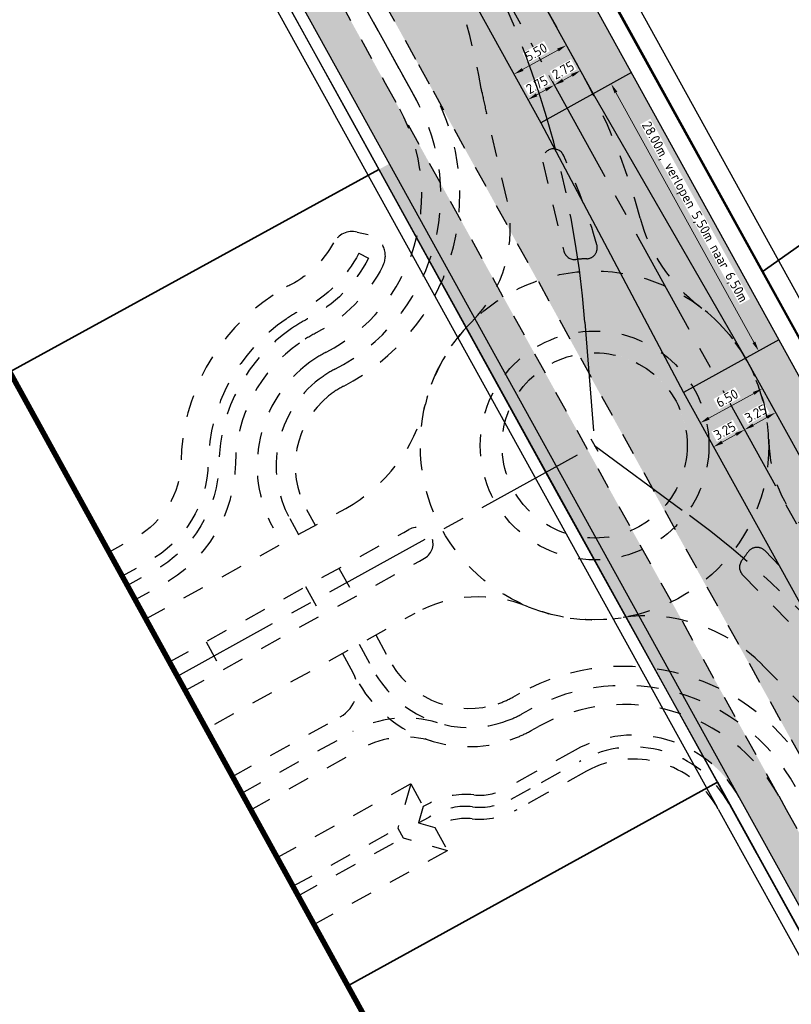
# Model space of a CAD drawing. Header units: metres. Extents: x 149090 to 161988, y 479090 to 487021.
# Tile 32 of 72: x 149320 to 149391, y 486446 to 486537. Entities that reach past the tile are written whole.
import ezdxf

# ---------------------------------------------------------------- set-up
doc = ezdxf.new("R2010")
doc.units = ezdxf.units.M
for name, pattern in [('AM-AS', [16, 10, -2, 2, -2]), ('XX-HIDDEN', [4, 2, -2]), ('XX-PROJECTGRENS', [18, 12, -3, 0, -3])]:
    doc.linetypes.add(name, pattern=pattern)
doc.layers.get('Defpoints').update_dxf_attribs({"color": 211, "lineweight": 25})
for name, color, linetype, lineweight, true_color in [('B-WE-KG-GRENS_PERCEEL-GV', 1, 'Continuous', 30, 0xff0000), ('N-WE-GR-STADSLANDBOUW-A', 7, 'Continuous', 35, 0xffff9e), ('N-WE-KG-GRENS_POLDERWEG-G', 7, 'KG-PERCEEL', 35, 0x0000e6), ('N-WE-KG-PROJECTGRENS-G', 1, 'XX-PROJECTGRENS', 35, 0xff0000), ('N-WE-RI-VWA_RIOOLPUT-S', 20, 'Continuous', 25, 0xff3f00)]:
    doc.layers.add(name, color=color, linetype=linetype, lineweight=lineweight, true_color=true_color)
for name, color, linetype, lineweight in [('N-WE-AM-AS_FIETSPAD-G', 3, 'AM-AS', 30), ('N-WE-AM-AS_WEG-G', 10, 'AM-AS', 30), ('N-WE-KG-GRENS_PERCEEL-G', 150, 'KG-PERCEEL', 35), ('N-WE-VH-KANTVERHARDING-G', 7, 'Continuous', 30), ('N-WE-VH-MATERIAALGRENS-G', 7, 'XX-HIDDEN', 25), ('N-WE-VH-VERHARDING_ASFALT-A', 252, 'Continuous', 18), ('X-XX-AL-M', 7, 'Continuous', 18)]:
    doc.layers.add(name, color=color, linetype=linetype, lineweight=lineweight)
doc.styles.add('NLCS-ISO-M1000-T50', font='NLCS-ISO.ttf')
doc.styles.add('NLCS-ISO-M500-T18', font='NLCS-ISO.ttf')
doc.styles.get("Standard").update_dxf_attribs({"font": 'NLCS-ISO.ttf'})
doc.linetypes.add('KG-PERCEEL', pattern='A,5.5,-2,["P",Standard,S=1.8,R=0,X=-0.5,Y=-0.9],-2,5.5,-2,[5,NLCS.shx,S=0.75,R=0,X=0,Y=0],-2', length=19)
doc.dimstyles.new('NLCS-M500-T18-PIJL-X_L2_H1', dxfattribs={"dimscale": 0.5, "dimtxt": 1.8, "dimasz": 1.8, "dimexe": 2, "dimexo": 2, "dimgap": 0.7, "dimtad": 1, "dimzin": 0, "dimdsep": 46, "dimtxsty": 'NLCS-ISO-M500-T18', "dimcen": 0, "dimdle": 2, "dimclrd": 256, "dimclre": 256, "dimclrt": 256, "dimadec": 1, "dimazin": 0, "dimtfac": 1, "dimtofl": 0, "dimtmove": 1, "dimatfit": 0, "dimfxl": 2, "dimfxlon": 1, "dimtfill": 1, "dimtfillclr": 254, "dimtolj": 1, "dimtzin": 0, "dimlwd": 18, "dimlwe": 18, "dimarcsym": 0})

# ---------------------------------------------------------------- blocks, each defined once
blk = doc.blocks.new('*D314')
at = {"layer": 'Defpoints', "linetype": 'Continuous', "lineweight": 18, "transparency": 16777216}
for p, q in [((149374.159, 486530.683), (149375.367, 486531.35)), ((149374.927, 486530.079), (149387.599, 486507.148)), ((149387.702, 486506.176), (149388.91, 486506.844))]:
    blk.add_line(p, q, dxfattribs=at)
at = {"layer": 'Defpoints', "color": 0, "transparency": 16777216}
for p in [(149373.284, 486530.2), (149386.827, 486505.693), (149388.034, 486506.36)]:
    blk.add_point(p, dxfattribs=at)
at = {"layer": 'Defpoints', "transparency": 16777216}
for points in [[(149375.058, 486530.152), (149374.795, 486530.006), (149374.491, 486530.867)], [(149387.73, 486507.22), (149387.468, 486507.075), (149388.034, 486506.36)]]:
    blk.add_solid(points, dxfattribs=at)
at = {"layer": 'Defpoints', "transparency": 16777216, "insert": (149382.081, 486519.066), "char_height": 0.9, "attachment_point": 5, "rotation": 298.92603, "style": 'NLCS-ISO-M500-T18', "bg_fill": 3, "box_fill_scale": 1.1, "bg_fill_color": 256, "bg_fill_true_color": 13158600, "bg_fill_transparency": 0}
blk.add_mtext('\\A1;{\\C244;28.00m, verlopen 5,50m naar 6,50m}', dxfattribs=at)
blk = doc.blocks.new('*D315')
at = {"layer": 'Defpoints', "color": 0, "transparency": 16777216}
for p in [(149372.772, 486530.098), (149370.362, 486528.767)]:
    blk.add_point(p, dxfattribs=at)
at = {"layer": 'X-XX-AL-M', "linetype": 'Continuous', "lineweight": 18, "transparency": 16777216}
for p, q in [((149372.16, 486531.206), (149371.193, 486532.956)), ((149369.75, 486529.874), (149368.783, 486531.625)), ((149370.889, 486531.646), (149370.055, 486531.185))]:
    blk.add_line(p, q, dxfattribs=at)
at = {"layer": 'X-XX-AL-M', "transparency": 16777216, "insert": (149370.085, 486532.115), "char_height": 0.9, "attachment_point": 5, "rotation": 28.92233, "style": 'NLCS-ISO-M500-T18', "bg_fill": 3, "box_fill_scale": 1.1, "bg_fill_color": 256, "bg_fill_true_color": 13158600, "bg_fill_transparency": 0}
blk.add_mtext('\\A1;2.75', dxfattribs=at)
at = {"layer": 'Defpoints', "color": 0, "transparency": 16777216}
blk.add_point((149369.267, 486530.749), dxfattribs=at)
at = {"layer": 'X-XX-AL-M', "transparency": 16777216}
for points in [[(149370.816, 486531.777), (149370.962, 486531.514), (149371.677, 486532.081)], [(149369.982, 486531.316), (149370.127, 486531.053), (149369.267, 486530.749)]]:
    blk.add_solid(points, dxfattribs=at)
blk = doc.blocks.new('*D316')
at = {"layer": 'Defpoints', "color": 0, "transparency": 16777216}
for p in [(149370.362, 486528.767), (149368.86, 486525.8)]:
    blk.add_point(p, dxfattribs=at)
at = {"layer": 'X-XX-AL-M', "linetype": 'Continuous', "lineweight": 18, "transparency": 16777216}
for p, q in [((149369.75, 486529.874), (149368.783, 486531.625)), ((149367.343, 486528.544), (149366.376, 486530.295)), ((149368.479, 486530.314), (149367.648, 486529.855))]:
    blk.add_line(p, q, dxfattribs=at)
at = {"layer": 'X-XX-AL-M', "transparency": 16777216, "insert": (149367.676, 486530.785), "char_height": 0.9, "attachment_point": 5, "rotation": 28.92233, "style": 'NLCS-ISO-M500-T18', "bg_fill": 3, "box_fill_scale": 1.1, "bg_fill_color": 256, "bg_fill_true_color": 13158600, "bg_fill_transparency": 0}
blk.add_mtext('\\A1;2.75', dxfattribs=at)
at = {"layer": 'Defpoints', "color": 0, "transparency": 16777216}
blk.add_point((149366.86, 486529.419), dxfattribs=at)
at = {"layer": 'X-XX-AL-M', "transparency": 16777216}
for points in [[(149367.575, 486529.986), (149367.72, 486529.723), (149366.86, 486529.419)], [(149368.407, 486530.445), (149368.552, 486530.183), (149369.267, 486530.749)]]:
    blk.add_solid(points, dxfattribs=at)
blk = doc.blocks.new('*D317')
at = {"layer": 'Defpoints', "color": 0, "transparency": 16777216}
for p in [(149419.79, 486446.044), (149416.946, 486444.472)]:
    blk.add_point(p, dxfattribs=at)
at = {"layer": 'X-XX-AL-M', "linetype": 'Continuous', "lineweight": 18, "transparency": 16777216}
for p, q in [((149390.07, 486499.821), (149389.103, 486501.571)), ((149387.53, 486499.56), (149388.799, 486500.261)), ((149387.226, 486498.249), (149386.258, 486499.999))]:
    blk.add_line(p, q, dxfattribs=at)
at = {"layer": 'X-XX-AL-M', "transparency": 16777216, "insert": (149387.777, 486500.61), "char_height": 0.9, "attachment_point": 5, "rotation": 28.92714, "style": 'NLCS-ISO-M500-T18', "bg_fill": 3, "box_fill_scale": 1.1, "bg_fill_color": 256, "bg_fill_true_color": 13158600, "bg_fill_transparency": 0}
blk.add_mtext('\\A1;3.25', dxfattribs=at)
at = {"layer": 'Defpoints', "color": 0, "transparency": 16777216}
blk.add_point((149389.587, 486500.696), dxfattribs=at)
at = {"layer": 'X-XX-AL-M', "transparency": 16777216}
for points in [[(149388.726, 486500.392), (149388.871, 486500.13), (149389.587, 486500.696)], [(149387.457, 486499.691), (149387.602, 486499.428), (149386.742, 486499.124)]]:
    blk.add_solid(points, dxfattribs=at)
blk = doc.blocks.new('*D318')
at = {"layer": 'Defpoints', "color": 0, "transparency": 16777216}
blk.add_point((149416.946, 486444.472), dxfattribs=at)
at = {"layer": 'X-XX-AL-M', "linetype": 'Continuous', "lineweight": 18, "transparency": 16777216}
for p, q in [((149387.226, 486498.249), (149386.258, 486499.999)), ((149385.954, 486498.689), (149384.682, 486497.985)), ((149383.894, 486497.55), (149384.378, 486496.675))]:
    blk.add_line(p, q, dxfattribs=at)
at = {"layer": 'X-XX-AL-M', "transparency": 16777216, "insert": (149384.931, 486499.037), "char_height": 0.9, "attachment_point": 5, "rotation": 28.92714, "style": 'NLCS-ISO-M500-T18', "bg_fill": 3, "box_fill_scale": 1.1, "bg_fill_color": 256, "bg_fill_true_color": 13158600, "bg_fill_transparency": 0}
blk.add_mtext('\\A1;3.25', dxfattribs=at)
at = {"layer": 'Defpoints', "color": 0, "transparency": 16777216}
for p in [(149383.451, 486498.351), (149383.894, 486497.55)]:
    blk.add_point(p, dxfattribs=at)
at = {"layer": 'X-XX-AL-M', "transparency": 16777216}
for points in [[(149385.882, 486498.82), (149386.027, 486498.558), (149386.742, 486499.124)], [(149384.609, 486498.117), (149384.754, 486497.854), (149383.894, 486497.55)]]:
    blk.add_solid(points, dxfattribs=at)
blk = doc.blocks.new('*D319')
at = {"layer": 'Defpoints', "color": 0, "transparency": 16777216}
for p in [(149370.719, 486533.806), (149365.574, 486531.747), (149365.905, 486531.147)]:
    blk.add_point(p, dxfattribs=at)
at = {"layer": 'X-XX-AL-M', "linetype": 'Continuous', "lineweight": 18, "transparency": 16777216}
for p, q in [((149370.388, 486534.407), (149369.904, 486535.282)), ((149369.6, 486533.971), (149366.362, 486532.182)), ((149365.574, 486531.747), (149365.09, 486532.622))]:
    blk.add_line(p, q, dxfattribs=at)
at = {"layer": 'X-XX-AL-M', "transparency": 16777216}
for points in [[(149369.528, 486534.103), (149369.673, 486533.84), (149370.388, 486534.407)], [(149366.289, 486532.313), (149366.434, 486532.051), (149365.574, 486531.747)]]:
    blk.add_solid(points, dxfattribs=at)
at = {"layer": 'X-XX-AL-M', "transparency": 16777216, "insert": (149367.594, 486533.777), "char_height": 0.9, "attachment_point": 5, "rotation": 28.92233, "style": 'NLCS-ISO-M500-T18', "bg_fill": 3, "box_fill_scale": 1.1, "bg_fill_color": 256, "bg_fill_true_color": 13158600, "bg_fill_transparency": 0}
blk.add_mtext('\\A1;5.50', dxfattribs=at)
blk = doc.blocks.new('*D320')
at = {"layer": 'Defpoints', "color": 0, "transparency": 16777216}
for p in [(149388.37, 486502.898), (149390.07, 486499.821), (149384.378, 486496.675)]:
    blk.add_point(p, dxfattribs=at)
at = {"layer": 'X-XX-AL-M', "linetype": 'Continuous', "lineweight": 18, "transparency": 16777216}
for p, q in [((149388.854, 486502.022), (149387.886, 486503.773)), ((149383.465, 486500.187), (149387.582, 486502.462)), ((149383.161, 486498.876), (149382.194, 486500.627))]:
    blk.add_line(p, q, dxfattribs=at)
at = {"layer": 'X-XX-AL-M', "transparency": 16777216}
for points in [[(149387.51, 486502.594), (149387.655, 486502.331), (149388.37, 486502.898)], [(149383.392, 486500.318), (149383.537, 486500.056), (149382.677, 486499.752)]]:
    blk.add_solid(points, dxfattribs=at)
at = {"layer": 'X-XX-AL-M', "transparency": 16777216, "insert": (149385.137, 486502.025), "char_height": 0.9, "attachment_point": 5, "rotation": 28.92714, "style": 'NLCS-ISO-M500-T18', "bg_fill": 3, "box_fill_scale": 1.1, "bg_fill_color": 256, "bg_fill_true_color": 13158600, "bg_fill_transparency": 0}
blk.add_mtext('\\A1;6.50', dxfattribs=at)

msp = doc.modelspace()

# ---------------------------------------------------------------- hatches: boundary and pattern name
at = {"layer": 'N-WE-GR-STADSLANDBOUW-A', "transparency": 33554559}
h = msp.add_hatch(color=256, dxfattribs=at)
h.dxf.hatch_style = 1
edge = h.paths.add_edge_path()
edge.add_arc((151080.341, 487569.435), 1993.25, 208.334078, 208.926029, ccw=False)
edge.add_line((149325.891, 486623.415), (149300.423, 486670.647))
edge.add_line((149300.423, 486670.647), (149301.762, 486671.369))
edge.add_line((149301.762, 486671.369), (149299.949, 486674.71))
edge.add_arc((149303.218, 486669.679), 6, 123.01109, 208.33408)
edge.add_line((149297.936, 486666.831), (149322.371, 486621.516))
edge.add_arc((151080.341, 487569.435), 1997.25, 208.334078, 208.926029)
edge.add_line((149332.258, 486603.405), (149346.074, 486578.403))
edge.add_line((149346.074, 486578.403), (149347.622, 486575.602))
edge.add_line((149347.622, 486575.602), (149364.569, 486544.936))
edge.add_line((149364.569, 486544.936), (149372.846, 486529.958))
edge.add_line((149372.846, 486529.958), (149386.824, 486505.691))
edge.add_line((149386.824, 486505.691), (149394.837, 486491.198))
edge.add_line((149394.837, 486491.198), (149403.618, 486475.309))
edge.add_line((149403.618, 486475.309), (149409.568, 486464.542))
edge.add_arc((149414.819, 486467.444), 6, 208.92603, 292.62925)
edge.add_line((149417.128, 486461.906), (149415.312, 486465.165))
edge.add_line((149415.312, 486465.165), (149413.711, 486464.28))
edge.add_line((149413.711, 486464.28), (149335.759, 486605.339))
h = msp.add_hatch(color=256, dxfattribs=at)
h.dxf.hatch_style = 1
edge = h.paths.add_edge_path()
edge.add_line((149402.651, 486449.664), (149403.688, 486450.428))
edge.add_arc((149400.333, 486455.405), 6.002, 303.98882, 388.91676)
edge.add_line((149405.587, 486458.307), (149403.879, 486461.398))
edge.add_line((149403.879, 486461.398), (149381.133, 486502.546))
edge.add_line((149381.133, 486502.546), (149368.032, 486527.297))
edge.add_line((149368.032, 486527.297), (149351.216, 486557.728))
edge.add_arc((149346.022, 486554.72), 6.002, 30.07038, 118.715)
edge.add_line((149343.138, 486559.984), (149342.025, 486559.371))
edge.add_line((149342.025, 486559.371), (149371.468, 486506.049))
edge.add_arc((149372.973, 486497.683), 8.5, -42.43213, 100.19777, ccw=False)
edge.add_line((149379.246, 486491.948), (149402.651, 486449.664))
h = msp.add_hatch(color=256, dxfattribs=at)
h.dxf.hatch_style = 1
edge = h.paths.add_edge_path()
edge.add_line((149355.07, 486528.528), (149353.738, 486530.939))
edge.add_line((149353.738, 486530.939), (149339.918, 486555.947))
edge.add_arc((149338.167, 486554.979), 2, 28.92603, 118.72309)
edge.add_line((149337.206, 486556.733), (149335.157, 486555.61))
edge.add_line((149335.157, 486555.61), (149335.881, 486554.297))
edge.add_line((149335.881, 486554.297), (149336.606, 486552.983))
edge.add_line((149336.606, 486552.983), (149337.555, 486553.503))
edge.add_line((149337.555, 486553.503), (149354.119, 486523.53))
edge.add_line((149354.119, 486523.53), (149353.134, 486522.986))
edge.add_line((149353.134, 486522.986), (149353.151, 486522.995))
edge.add_line((149353.151, 486522.995), (149356.611, 486516.723))
edge.add_arc((149340.848, 486520.668), 16.25, 345.95021, 388.92603)
h = msp.add_hatch(color=256, dxfattribs=at)
h.dxf.hatch_style = 1
h.paths.add_polyline_path([(149390.571, 486464.287), (149389.89, 486465.519, 0.189248), (149380.745, 486473.095), (149382.998, 486469.036, -0.111721), (149386.255, 486465.377), (149395.635, 486448.404), (149394.727, 486447.902), (149395.505, 486446.5), (149396.237, 486445.181), (149397.651, 486446.176), (149398.292, 486446.628, 0.382725), (149398.891, 486449.231)])
h.paths.add_polyline_path([(149389.89, 486465.519), (149386.146, 486472.295, 0.101202), (149379.559, 486475.233), (149380.745, 486473.095, -0.189248)])
h.paths.add_polyline_path([(149386.146, 486472.295), (149384.461, 486475.343, 0.080044), (149378.462, 486477.21), (149379.559, 486475.233, -0.101202)])
h.paths.add_polyline_path([(149360.5, 486518.703), (149358.815, 486521.751, -0.10155), (149357.79, 486514.587), (149358.88, 486512.611, 0.080301)])
h.paths.add_polyline_path([(149358.815, 486521.751), (149355.07, 486528.528, -0.189747), (149356.611, 486516.723), (149357.79, 486514.587, 0.10155)])
h = msp.add_hatch(color=256, dxfattribs=at)
h.dxf.hatch_style = 1
h.paths.add_polyline_path([(149364.032, 486512.31), (149360.5, 486518.703, -0.080301), (149358.88, 486512.611), (149361.161, 486508.476, -0.011993), (149361.692, 486509.03, 0.084541)])
h.paths.add_polyline_path([(149367.251, 486506.487), (149364.586, 486511.309, 0.006631), (149364.227, 486511.081, 0.063119), (149361.161, 486508.476), (149364.057, 486503.228, -0.10995)])
h.paths.add_polyline_path([(149368.221, 486504.731), (149367.251, 486506.487, 0.10995), (149364.057, 486503.228), (149365.208, 486501.141, -0.140557)])
h.paths.add_polyline_path([(149364.227, 486511.081, -0.006631), (149364.586, 486511.309), (149364.032, 486512.31, -0.084541), (149361.692, 486509.03, -0.051088)])
h.paths.add_polyline_path([(149377.382, 486488.153), (149376.411, 486489.91, -0.140535), (149371.77, 486489.268), (149372.927, 486487.183, 0.109862)])
h.paths.add_polyline_path([(149380.047, 486483.332), (149377.382, 486488.153, -0.109862), (149372.927, 486487.183), (149375.836, 486481.941, 0.069617)])
h.paths.add_polyline_path([(149384.461, 486475.343), (149380.96, 486481.678, 0.086025), (149375.843, 486481.929), (149378.462, 486477.21, -0.080044)])
h = msp.add_hatch(color=256, dxfattribs=at)
h.dxf.hatch_style = 1
h.paths.add_polyline_path([(149372.305, 486506.157), (149372.455, 486504.259), (149378.213, 486493.82), (149379.815, 486492.64, 0.642573)])
h.paths.add_polyline_path([(149379.815, 486492.64), (149378.213, 486493.82), (149379.246, 486491.948, 0.026363)])
h.paths.add_polyline_path([(149372.305, 486506.157, 0.024852), (149371.468, 486506.049), (149372.455, 486504.259)])
h = msp.add_hatch(color=256, dxfattribs=at)
h.dxf.hatch_style = 1
h.paths.add_polyline_path([(149372.316, 486497.32), (149368.221, 486504.731, 0.139479), (149365.223, 486501.174), (149368.516, 486495.22)])
h.paths.add_polyline_path([(149376.411, 486489.91), (149372.316, 486497.32), (149368.516, 486495.22), (149371.812, 486489.262, 0.139247)])
h = msp.add_hatch(color=256, dxfattribs=at)
h.dxf.hatch_style = 1
h.paths.add_polyline_path([(149380.96, 486481.678), (149380.047, 486483.332, -0.07655), (149375.401, 486481.868, -0.093519)])
at = {"layer": 'N-WE-VH-VERHARDING_ASFALT-A', "transparency": 33554585}
h = msp.add_hatch(color=256, dxfattribs=at)
h.dxf.hatch_style = 1
h.paths.add_polyline_path([(149356.876, 486558.856), (149352.062, 486556.196), (149368.032, 486527.297), (149381.133, 486502.546), (149390.269, 486486.012), (149402.388, 486464.098), (149408.076, 486467.241), (149386.824, 486505.691), (149372.846, 486529.958)])

# ---------------------------------------------------------------- linework, layer by layer
at = {"layer": 'B-WE-KG-GRENS_PERCEEL-GV', "flags": 128}
for points in [[(149368.73, 486770.033), (149281.564, 486708.591), (149312.375, 486651.81), (149351.685, 486579.815), (149388.351, 486513.603)], [(149480.27, 486349.23), (149468.199, 486370.684), (149442.68, 486416.04), (149392.415, 486506.265), (149388.351, 486513.603), (149351.685, 486579.815), (149312.375, 486651.81), (149281.564, 486708.591), (149254.304, 486758.826), (149135.072, 486674.406)], [(149476.065, 486575.457), (149388.351, 486513.603), (149392.415, 486506.265), (149442.68, 486416.04), (149468.199, 486370.684), (149506.35, 486396.655), (149538.848, 486350.531)]]:
    msp.add_lwpolyline(points, dxfattribs=at)
at = {"layer": 'B-WE-KG-GRENS_PERCEEL-GV'}
for points in [[(149147.514, 486656.585), (149224.68, 486711.035), (149227.455, 486712.965), (149232.055, 486716.115), (149238.22, 486718.65), (149244.03, 486718.105), (149247.315, 486715.52), (149252.02, 486706.985), (149258.225, 486696.22), (149259.823, 486693.267), (149289.045, 486639.245), (149328.04, 486568.51), (149331.171, 486562.834), (149333.828, 486558.018), (149335.881, 486554.297), (149353.151, 486522.995), (149369.81, 486492.8), (149384.244, 486466.791), (149395.505, 486446.5), (149397.579, 486442.762), (149418.605, 486404.875), (149419.428, 486403.422), (149421.892, 486399.072), (149448.157, 486352.698)], [(149388.351, 486513.603), (149476.065, 486575.457)]]:
    msp.add_lwpolyline(points, dxfattribs=at)
at = {"layer": 'Defpoints'}
for p, q in [((149376.347, 486531.892), (149368.032, 486527.297)), ((149389.89, 486507.385), (149381.133, 486502.546))]:
    msp.add_line(p, q, dxfattribs=at)
at = {"layer": 'N-WE-AM-AS_FIETSPAD-G', "flags": 128}
for points in [[(149340.489, 486558.532), (149356.838, 486528.948)], [(149344.887, 486550.574), (149356.602, 486529.374)], [(149355.27, 486531.785), (149356.602, 486529.374)]]:
    msp.add_lwpolyline(points, dxfattribs=at)
at = {"layer": 'N-WE-AM-AS_WEG-G'}
msp.add_line((149372.973, 486497.683), (149381.7, 486491.251), dxfattribs=at)
at = {"layer": 'N-WE-AM-AS_WEG-G', "flags": 128}
msp.add_lwpolyline([(149989.214, 485473.147, -0.005729), (149704.857, 485943.244), (149633.992, 486063.488, -0.003492), (149619.977, 486087.654), (149568.039, 486178.665), (149491.311, 486313.114), (149442.029, 486399.472, -0.003431), (149428.587, 486423.407), (149383.982, 486504.121)], format="xyb", dxfattribs=at)
msp.add_lwpolyline([(149334.653, 486476.506), (149372.973, 486497.683)], dxfattribs=at)
at = {"layer": 'N-WE-KG-GRENS_PERCEEL-G', "flags": 128}
for points in [[(149319.27, 486504.428), (149353.151, 486522.995)], [(149384.244, 486466.791), (149350.306, 486448.094)]]:
    msp.add_lwpolyline(points, dxfattribs=at)
at = {"layer": 'N-WE-KG-GRENS_POLDERWEG-G'}
msp.add_line((149384.244, 486466.791), (149387.84, 486460.291), dxfattribs=at)
at = {"layer": 'N-WE-KG-PROJECTGRENS-G', "const_width": 0.5, "flags": 128}
msp.add_lwpolyline([(149317.231, 486508.128), (149352.074, 486444.885)], dxfattribs=at)
at = {"layer": 'N-WE-VH-KANTVERHARDING-G'}
for p, q in [((149386.827, 486505.693), (149409.586, 486464.51)), ((149381.133, 486502.546), (149397.922, 486472.162)), ((149386.255, 486465.377), (149395.635, 486448.404)), ((149384.33, 486464.313), (149393.709, 486447.34)), ((149385.293, 486464.845), (149394.14, 486448.835))]:
    msp.add_line(p, q, dxfattribs=at)
at = {"layer": 'N-WE-VH-KANTVERHARDING-G', "flags": 128}
for points in [[(149303.504, 486672.308), (149328.972, 486625.076, 0.002583), (149338.822, 486607.032), (149416.775, 486465.973)], [(149300.423, 486670.647), (149325.891, 486623.415, 0.002583), (149335.759, 486605.339), (149413.711, 486464.28)], [(149302.794, 486669.937), (149327.432, 486624.245, 0.002583), (149337.29, 486606.186), (149414.397, 486466.658)]]:
    msp.add_lwpolyline(points, format="xyb", dxfattribs=at)
msp.add_lwpolyline([(149351.273, 486557.624), (149368.032, 486527.297)], dxfattribs=at)
at = {"layer": 'N-WE-VH-KANTVERHARDING-G'}
for points in [[(149337.555, 486553.503), (149350.893, 486529.367)], [(149335.626, 486552.446), (149348.968, 486528.302)], [(149337.12, 486552.015), (149349.931, 486528.835)]]:
    msp.add_lwpolyline(points, dxfattribs=at)
at = {"layer": 'N-WE-VH-MATERIAALGRENS-G'}
for p, q in [((149342.023, 486559.374), (149356.801, 486532.631)), ((149339.918, 486555.947), (149353.738, 486530.939)), ((149364.909, 486520.309), (149363.046, 486528.164)), ((149368.223, 486523.668), (149370.158, 486515.508)), ((149351.171, 486517.267), (149352.184, 486517.045)), ((149351.31, 486515.319), (149352.2, 486514.864)), ((149373.285, 486497.117), (149372.66, 486498.249)), ((149346.51, 486491.816), (149347.315, 486490.357)), ((149344.978, 486490.97), (149345.783, 486489.512)), ((149349.491, 486486.42), (149350.942, 486483.794)), ((149346.427, 486484.727), (149347.878, 486482.101)), ((149352.877, 486480.293), (149354.393, 486477.549)), ((149337.29, 486479.678), (149338.741, 486477.052)), ((149351.345, 486479.447), (149352.862, 486476.702)), ((149365.454, 486474.579), (149366.115, 486474.945)), ((149366.3, 486473.048), (149366.961, 486473.413)), ((149367.147, 486471.516), (149367.808, 486471.882)), ((149371.171, 486469.723), (149367.55, 486467.722)), ((149368.081, 486466.759), (149371.703, 486468.761)), ((149367.55, 486467.722), (149364.791, 486466.198)), ((149372.235, 486467.798), (149368.612, 486465.796)), ((149365.324, 486465.235), (149368.081, 486466.759)), ((149356.083, 486466.641), (149357.243, 486464.54)), ((149368.612, 486465.796), (149365.856, 486464.272)), ((149357.243, 486464.54), (149356.813, 486463.045)), ((149356.813, 486463.045), (149357.776, 486463.577)), ((149356.813, 486463.045), (149358.308, 486462.615)), ((149358.308, 486462.615), (149359.468, 486460.514))]:
    msp.add_line(p, q, dxfattribs=at)
at = {"layer": 'N-WE-VH-MATERIAALGRENS-G', "flags": 128}
for points in [[(149356.801, 486532.631), (149358.134, 486530.22)], [(149353.738, 486530.939), (149355.07, 486528.528)], [(149331.757, 486481.762), (149350.112, 486491.905)], [(149333.929, 486477.82), (149355.438, 486489.707)], [(149355.438, 486489.707), (149355.911, 486489.968)], [(149335.376, 486475.193), (149356.886, 486487.079)], [(149356.886, 486487.079), (149357.362, 486487.342)], [(149338.085, 486472.119), (149356.502, 486482.297)], [(149349.813, 486478.6), (149351.434, 486475.668)], [(149339.719, 486467.31), (149349.606, 486472.773)], [(149340.564, 486465.777), (149350.784, 486471.425)], [(149341.408, 486464.244), (149351.631, 486469.893)], [(149343.821, 486459.865), (149356.083, 486466.641)], [(149356.083, 486466.641), (149354.908, 486462.564), (149355.392, 486461.689), (149359.468, 486460.514)], [(149389.89, 486465.519), (149390.571, 486464.287)], [(149390.571, 486464.287), (149398.891, 486449.231)], [(149345.269, 486457.237), (149354.908, 486462.564)], [(149345.751, 486456.361), (149355.392, 486461.689)], [(149347.199, 486453.734), (149359.468, 486460.514)]]:
    msp.add_lwpolyline(points, dxfattribs=at)
for points in [[(149348.983, 486516.266, -0.150297), (149345.103, 486512.455, 0.025691), (149343.441, 486511.482, 0.025691)], [(149351.31, 486515.319, -0.15628), (149346.254, 486510.235, 0.028672), (149344.652, 486509.285, 0.028672)], [(149352.2, 486514.864, -0.15628), (149346.714, 486509.347, 0.03014), (149345.137, 486508.406, 0.03014)], [(149353.536, 486514.181, -0.15628), (149347.404, 486508.016, 0.032744), (149345.864, 486507.085, 0.032744)], [(149343.441, 486511.482, 0.248158), (149334.983, 486496.126, -0.26842), (149330.853, 486489.26), (149328.38, 486487.893)], [(149344.652, 486509.285, 0.244998), (149337.482, 486496.083, -0.270543), (149331.989, 486487.032), (149329.586, 486485.703)], [(149345.137, 486508.406, 0.243444), (149338.482, 486496.066, -0.270449), (149332.47, 486486.155), (149330.068, 486484.827)], [(149345.864, 486507.085, 0.24069), (149339.982, 486496.041, -0.270328), (149333.19, 486484.839), (149330.792, 486483.514)], [(149361.884, 486465.616, 0.155089), (149357.666, 486464.774), (149357.243, 486464.54)], [(149361.761, 486464.523, 0.155021), (149358.198, 486463.811), (149357.776, 486463.577)], [(149361.731, 486463.419, 0.159806), (149358.73, 486462.848), (149358.308, 486462.615)]]:
    msp.add_lwpolyline(points, format="xyb", dxfattribs=at)
at = {"layer": 'N-WE-VH-MATERIAALGRENS-G'}
for centre, radius, start, end in [((149303.457, 486520.101), 60, 9.91691, 28.92603), ((149340.848, 486520.668), 19.75, 297.39249, 28.92603), ((149303.753, 486518.532), 60, 11.09528, 11.44187), ((149411.697, 486539.7), 50, 191.09528, 193.33937), ((149340.848, 486520.668), 18, 297.39249, 28.92603), ((149340.848, 486520.668), 16.25, 297.39249, 28.92603), ((149369.196, 486523.898), 1, 25.03654, 193.33937), ((149353.232, 486517.54), 12, 314.83064, 13.33937), ((149350.742, 486515.314), 2, 77.61571, 151.5822), ((149351.755, 486515.091), 2, 332.92195, 77.61571), ((149371.131, 486515.739), 1, 193.33937, 275.82463), ((149372.973, 486497.683), 17.15, 92.38619, 95.82463), ((149372.973, 486497.683), 16, 134.83064, 166.28372), ((149353.73, 486495.807), 11.75, 117.39249, 125.92759), ((149353.73, 486495.807), 11.75, 125.92759, 208.92603), ((149353.73, 486495.807), 10, 117.39249, 127.17396), ((149353.73, 486495.807), 10, 127.17396, 208.92603), ((149353.73, 486495.807), 8.25, 117.39249, 128.95611), ((149353.73, 486495.807), 8.25, 128.95611, 208.92603), ((149342.857, 486505.033), 15, 298.92603, 346.28372), ((149356.637, 486488.655), 1.5, 298.92603, 118.92603), ((149362.306, 486471.794), 12, 67.60822, 118.92603), ((149372.973, 486497.683), 16, 247.60822, 278.72947), ((149361.463, 486481.8), 8.25, 211.01956, 288.6451), ((149348.155, 486475.399), 3, 298.92603, 28.92603), ((149361.463, 486481.8), 10, 211.01956, 290.44563), ((149361.463, 486481.8), 11.75, 210.68023, 291.70474), ((149361.463, 486481.8), 8.25, 288.6451, 298.92603), ((149361.463, 486481.8), 10, 290.44563, 298.92603), ((149355.621, 486462.673), 10, 73.0155, 118.92603), ((149361.463, 486481.8), 11.75, 291.70474, 298.92603), ((149355.621, 486462.673), 8.25, 73.0155, 118.92603), ((149362.421, 486470.487), 4.9, 263.67849, 298.92603), ((149362.421, 486470.487), 6, 263.67849, 298.92603), ((149362.421, 486470.487), 7.1, 264.40885, 298.92603)]:
    msp.add_arc(centre, radius, start, end, dxfattribs=at)

# ---------------------------------------------------------------- texts
at = {"layer": 'N-WE-RI-VWA_RIOOLPUT-S', "insert": (149380.264, 486580.352), "char_height": 12, "attachment_point": 1, "rotation": 298.92603, "style": 'NLCS-ISO-M1000-T50'}
msp.add_mtext_dynamic_manual_height_columns('KreekVeld', width=5.97573, gutter_width=25, heights=[0], dxfattribs=at)

# ---------------------------------------------------------------- next in the draw order: dimensions: what is measured, and where the dimension line sits
at = {"layer": 'Defpoints'}
dim = msp.add_aligned_dim(p1=(149373.284, 486530.2), p2=(149386.827, 486505.693), distance=1.379, text='{\\C244;<>m, verlopen 5,50m naar 6,50m}', dimstyle='NLCS-M500-T18-PIJL-X_L2_H1', dxfattribs=at)
dim.commit()
dim.dimension.update_dxf_attribs({"geometry": '*D314', "text_midpoint": (149382.081, 486519.066)})
at = {"layer": 'X-XX-AL-M'}
dim = msp.add_linear_dim(base=(149389.587, 486500.696), p1=(149416.946, 486444.472), p2=(149419.79, 486446.044), angle=28.92714, dimstyle='NLCS-M500-T18-PIJL-X_L2_H1', dxfattribs=at)
dim.commit()
dim.dimension.update_dxf_attribs({"geometry": '*D317', "text_midpoint": (149388.164, 486499.91), "dimtype": 161})

# ---------------------------------------------------------------- next in the draw order: linework, layer by layer
at = {"layer": 'N-WE-AM-AS_WEG-G'}
msp.add_line((149372.081, 486509.007), (149372.973, 486497.683), dxfattribs=at)
at = {"layer": 'N-WE-VH-KANTVERHARDING-G', "flags": 128}
msp.add_lwpolyline([(149289.979, 486681.543, -0.001152), (149294.38, 486673.427), (149322.371, 486621.516, 0.002583), (149332.258, 486603.405), (149372.846, 486529.958)], format="xyb", dxfattribs=at)
for points in [[(149372.846, 486529.958), (149386.827, 486505.693)], [(149368.032, 486527.297), (149381.133, 486502.546)]]:
    msp.add_lwpolyline(points, dxfattribs=at)
at = {"layer": 'N-WE-VH-MATERIAALGRENS-G'}
msp.add_circle((149372.973, 486497.683), 8.5, dxfattribs=at)
for centre, radius, start, end in [((149319.817, 486500.834), 55.5, 15.95698, 25.03654), ((149391.64, 486522.432), 15, 195.04329, 232.97482), ((149372.217, 486515.817), 1, 272.38619, 15.95698)]:
    msp.add_arc(centre, radius, start, end, dxfattribs=at)

# ---------------------------------------------------------------- next in the draw order: dimensions: what is measured, and where the dimension line sits
at = {"layer": 'X-XX-AL-M'}
dim = msp.add_linear_dim(base=(149383.894, 486497.55), p1=(149416.946, 486444.472), p2=(149383.451, 486498.351), angle=208.92714, dimstyle='NLCS-M500-T18-PIJL-X_L2_H1', dxfattribs=at)
dim.commit()
dim.dimension.update_dxf_attribs({"geometry": '*D318', "text_midpoint": (149385.318, 486498.337), "dimtype": 160})

# ---------------------------------------------------------------- next in the draw order: linework, layer by layer
at = {"layer": 'N-WE-AM-AS_WEG-G'}
msp.add_arc((149328.303, 486418.802), 90, 28.92603, 53.60838, dxfattribs=at)
at = {"layer": 'N-WE-VH-MATERIAALGRENS-G'}
for p, q in [((149388.594, 486488.032), (149391.036, 486485.548)), ((149386.567, 486485.814), (149396.216, 486476)), ((149388.374, 486477.558), (149397.63, 486468.143))]:
    msp.add_line(p, q, dxfattribs=at)
for centre, radius, start, end in [((149372.973, 486497.683), 17.15, 322.02743, 325.22499), ((149387.881, 486487.331), 1, 44.51269, 145.22499), ((149387.28, 486486.515), 1, 142.02743, 224.51269), ((149377.678, 486467.042), 15, 44.51269, 98.72947), ((149375.668, 486457.659), 19.75, 28.92603, 118.92603), ((149375.668, 486457.659), 18, 28.92603, 118.92603), ((149375.668, 486457.659), 16.25, 28.92603, 118.92603), ((149376.54, 486460.008), 11.1, 28.92603, 118.92603), ((149376.54, 486460.008), 10, 28.92603, 118.92603), ((149376.54, 486460.008), 8.9, 28.92603, 118.92603)]:
    msp.add_arc(centre, radius, start, end, dxfattribs=at)

# ---------------------------------------------------------------- next in the draw order: dimensions: what is measured, and where the dimension line sits
at = {"layer": 'X-XX-AL-M'}
dim = msp.add_aligned_dim(p1=(149384.378, 486496.675), p2=(149390.07, 486499.821), distance=3.515, dimstyle='NLCS-M500-T18-PIJL-X_L2_H1', dxfattribs=at)
dim.commit()
dim.dimension.update_dxf_attribs({"geometry": '*D320', "text_midpoint": (149385.137, 486502.025)})

# ---------------------------------------------------------------- next in the draw order: linework, layer by layer
at = {"layer": 'N-WE-AM-AS_WEG-G', "flags": 128}
msp.add_lwpolyline([(149269.173, 486713.563), (149276.636, 486700.065), (149281.835, 486690.664, -0.002641), (149291.959, 486672.122), (149319.95, 486620.211, 0.002583), (149329.851, 486602.075), (149383.982, 486504.121)], format="xyb", dxfattribs=at)
at = {"layer": 'N-WE-VH-KANTVERHARDING-G', "flags": 128}
for points in [[(149350.893, 486529.367), (149386.255, 486465.377)], [(149384.245, 486464.463), (149348.968, 486528.302)], [(149349.931, 486528.835), (149385.293, 486464.845)]]:
    msp.add_lwpolyline(points, dxfattribs=at)
at = {"layer": 'N-WE-VH-MATERIAALGRENS-G'}
for radius in [16, 10.5]:
    msp.add_circle((149372.973, 486497.683), radius, dxfattribs=at)
for centre, radius, start, end in [((149372.973, 486497.683), 16, 0.44919, 52.97482), ((149400.967, 486498.27), 12, 181.20088, 224.51269)]:
    msp.add_arc(centre, radius, start, end, dxfattribs=at)

# ---------------------------------------------------------------- next in the draw order: dimensions: what is measured, and where the dimension line sits
at = {"layer": 'X-XX-AL-M'}
dim = msp.add_linear_dim(base=(149369.267, 486530.749), p1=(149372.772, 486530.098), p2=(149370.362, 486528.767), angle=208.92233, dimstyle='NLCS-M500-T18-PIJL-X_L2_H1', dxfattribs=at)
dim.commit()
dim.dimension.update_dxf_attribs({"geometry": '*D315', "text_midpoint": (149370.472, 486531.415), "dimtype": 161})

# ---------------------------------------------------------------- next in the draw order: linework, layer by layer
at = {"layer": 'N-WE-VH-MATERIAALGRENS-G'}
msp.add_arc((149319.21, 486502.966), 60, 15.04329, 28.92603, dxfattribs=at)

# ---------------------------------------------------------------- next in the draw order: dimensions: what is measured, and where the dimension line sits
at = {"layer": 'X-XX-AL-M'}
dim = msp.add_linear_dim(base=(149366.86, 486529.419), p1=(149370.362, 486528.767), p2=(149368.86, 486525.8), angle=28.92233, dimstyle='NLCS-M500-T18-PIJL-X_L2_H1', dxfattribs=at)
dim.commit()
dim.dimension.update_dxf_attribs({"geometry": '*D316', "text_midpoint": (149368.063, 486530.084), "dimtype": 160})

# ---------------------------------------------------------------- next in the draw order: linework, layer by layer
at = {"layer": 'N-WE-VH-MATERIAALGRENS-G'}
for p, q in [((149358.134, 486530.22), (149392.766, 486467.544)), ((149389.736, 486465.792), (149355.07, 486528.528))]:
    msp.add_line(p, q, dxfattribs=at)

# ---------------------------------------------------------------- next in the draw order: dimensions: what is measured, and where the dimension line sits
at = {"layer": 'X-XX-AL-M'}
dim = msp.add_aligned_dim(p1=(149370.719, 486533.806), p2=(149365.905, 486531.147), distance=-0.686, dimstyle='NLCS-M500-T18-PIJL-X_L2_H1', dxfattribs=at)
dim.commit()
dim.dimension.update_dxf_attribs({"geometry": '*D319', "text_midpoint": (149367.594, 486533.777)})

# ---------------------------------------------------------------- next in the draw order: linework, layer by layer
at = {"layer": 'N-WE-AM-AS_WEG-G'}
msp.add_arc((149282.359, 486501.941), 90, 4.50328, 28.92603, dxfattribs=at)
at = {"layer": 'N-WE-VH-MATERIAALGRENS-G', "flags": 128}
msp.add_lwpolyline([(149360.786, 486551.782), (149371.725, 486531.987)], dxfattribs=at)

doc.saveas('drawing.dxf')
